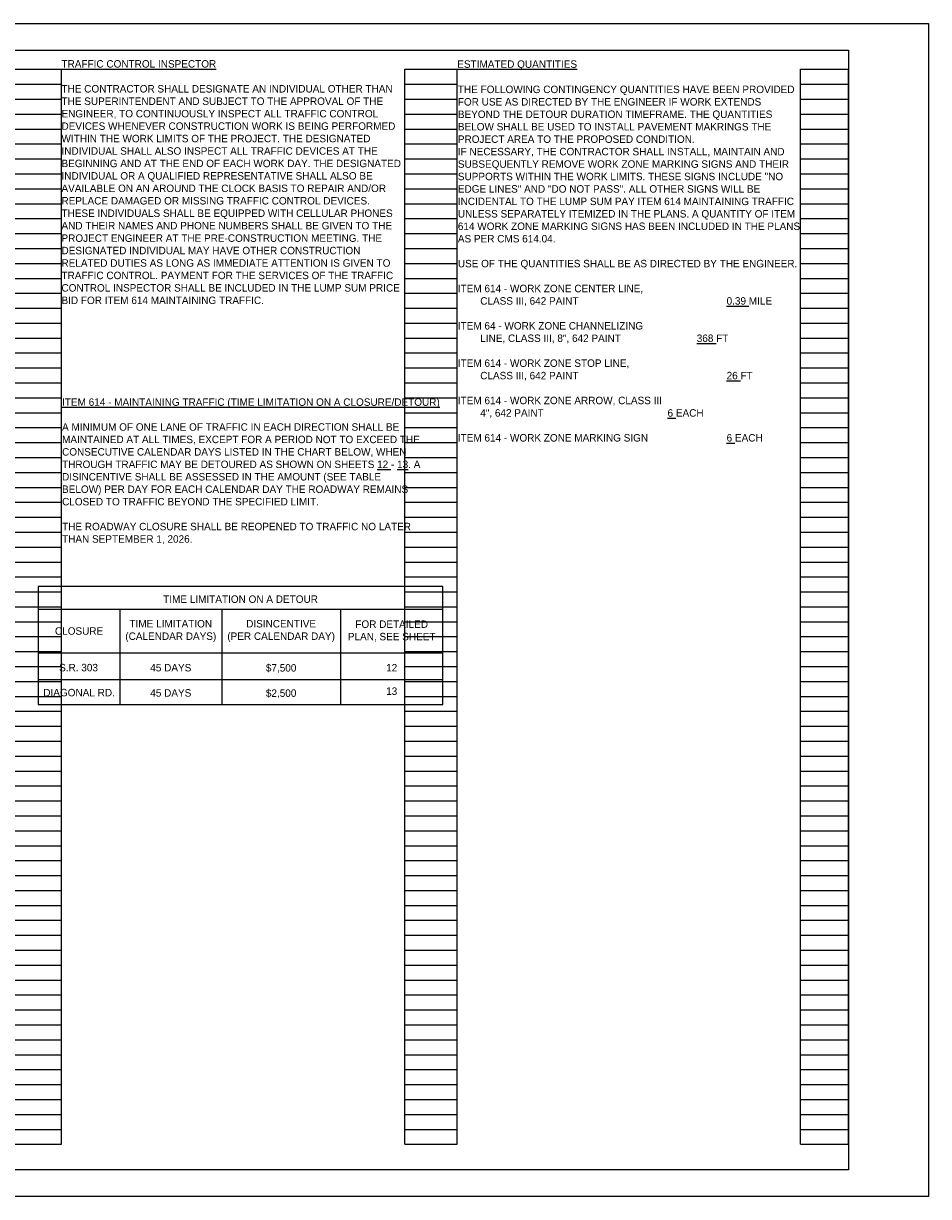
# Model space of a CAD drawing. Header units: feet. Extents: x 0 to 114, y -9 to 22.
# Tile 4 of 6: x 57 to 74, y 0 to 22. Entities that reach past the tile are written whole.
import ezdxf
from ezdxf.enums import TextEntityAlignment as Align

# ---------------------------------------------------------------- set-up
doc = ezdxf.new("R2010")
doc.units = ezdxf.units.FT
doc.header["$LTSCALE"] = 20
doc.header["$MEASUREMENT"] = 0
for name, color, linetype in [('0_Xref', 7, 'Continuous'), ('SH_Text', 7, 'Continuous'), ('TX_P_5', 7, 'Continuous')]:
    doc.layers.add(name, color=color, linetype=linetype)
doc.styles.add('Slanted-Normal', font='font31.shx', dxfattribs={"height": 0.14})

# ---------------------------------------------------------------- blocks, each defined once
blk = doc.blocks.new('4COL')
at = {"layer": 'Defpoints', "color": 3, "linetype": 'Continuous'}
for p, q in [((2, 0.98), (2, 21.14)), ((2, 21.14), (2.9, 21.14)), ((2.9, 0.98), (2.9, 21.14)), ((9.34, 0.98), (9.34, 21.14)), ((9.34, 21.14), (10.32, 21.14)), ((10.32, 0.98), (10.32, 21.14)), ((16.76, 0.98), (16.76, 21.14)), ((16.76, 21.14), (17.74, 21.14)), ((17.74, 0.98), (17.74, 21.14)), ((24.18, 0.98), (24.18, 21.14)), ((24.18, 21.14), (25.16, 21.14)), ((25.16, 0.98), (25.16, 21.14)), ((31.6, 0.98), (31.6, 21.14)), ((31.6, 21.14), (32.5, 21.14)), ((32.5, 0.98), (32.5, 21.14)), ((2, 20.86), (2.9, 20.86)), ((9.34, 20.86), (10.32, 20.86)), ((16.76, 20.86), (17.74, 20.86)), ((24.18, 20.86), (25.16, 20.86)), ((31.6, 20.86), (32.5, 20.86)), ((2, 20.58), (2.9, 20.58)), ((9.34, 20.58), (10.32, 20.58)), ((16.76, 20.58), (17.74, 20.58)), ((24.18, 20.58), (25.16, 20.58)), ((31.6, 20.58), (32.5, 20.58)), ((2, 20.3), (2.9, 20.3)), ((9.34, 20.3), (10.32, 20.3)), ((16.76, 20.3), (17.74, 20.3)), ((24.18, 20.3), (25.16, 20.3)), ((31.6, 20.3), (32.5, 20.3)), ((2, 20.02), (2.9, 20.02)), ((9.34, 20.02), (10.32, 20.02)), ((16.76, 20.02), (17.74, 20.02)), ((24.18, 20.02), (25.16, 20.02)), ((31.6, 20.02), (32.5, 20.02)), ((2, 19.74), (2.9, 19.74)), ((9.34, 19.74), (10.32, 19.74)), ((16.76, 19.74), (17.74, 19.74)), ((24.18, 19.74), (25.16, 19.74)), ((31.6, 19.74), (32.5, 19.74)), ((2, 19.46), (2.9, 19.46)), ((9.34, 19.46), (10.32, 19.46)), ((16.76, 19.46), (17.74, 19.46)), ((24.18, 19.46), (25.16, 19.46)), ((31.6, 19.46), (32.5, 19.46)), ((2, 19.18), (2.9, 19.18)), ((9.34, 19.18), (10.32, 19.18)), ((16.76, 19.18), (17.74, 19.18)), ((24.18, 19.18), (25.16, 19.18)), ((31.6, 19.18), (32.5, 19.18)), ((2, 18.9), (2.9, 18.9)), ((9.34, 18.9), (10.32, 18.9)), ((16.76, 18.9), (17.74, 18.9)), ((24.18, 18.9), (25.16, 18.9)), ((31.6, 18.9), (32.5, 18.9)), ((2, 18.62), (2.9, 18.62)), ((9.34, 18.62), (10.32, 18.62)), ((16.76, 18.62), (17.74, 18.62)), ((24.18, 18.62), (25.16, 18.62)), ((31.6, 18.62), (32.5, 18.62)), ((2, 18.34), (2.9, 18.34)), ((9.34, 18.34), (10.32, 18.34)), ((16.76, 18.34), (17.74, 18.34)), ((24.18, 18.34), (25.16, 18.34)), ((31.6, 18.34), (32.5, 18.34)), ((2, 18.06), (2.9, 18.06)), ((9.34, 18.06), (10.32, 18.06)), ((16.76, 18.06), (17.74, 18.06)), ((24.18, 18.06), (25.16, 18.06)), ((31.6, 18.06), (32.5, 18.06)), ((2, 17.78), (2.9, 17.78)), ((9.34, 17.78), (10.32, 17.78)), ((16.76, 17.78), (17.74, 17.78)), ((24.18, 17.78), (25.16, 17.78)), ((31.6, 17.78), (32.5, 17.78)), ((2, 17.5), (2.9, 17.5)), ((9.34, 17.5), (10.32, 17.5)), ((16.76, 17.5), (17.74, 17.5)), ((24.18, 17.5), (25.16, 17.5)), ((31.6, 17.5), (32.5, 17.5)), ((2, 17.22), (2.9, 17.22)), ((9.34, 17.22), (10.32, 17.22)), ((16.76, 17.22), (17.74, 17.22)), ((24.18, 17.22), (25.16, 17.22)), ((31.6, 17.22), (32.5, 17.22)), ((2, 16.94), (2.9, 16.94)), ((9.34, 16.94), (10.32, 16.94)), ((16.76, 16.94), (17.74, 16.94)), ((24.18, 16.94), (25.16, 16.94)), ((31.6, 16.94), (32.5, 16.94)), ((2, 16.66), (2.9, 16.66)), ((9.34, 16.66), (10.32, 16.66)), ((16.76, 16.66), (17.74, 16.66)), ((24.18, 16.66), (25.16, 16.66)), ((31.6, 16.66), (32.5, 16.66)), ((2, 16.38), (2.9, 16.38)), ((9.34, 16.38), (10.32, 16.38)), ((16.76, 16.38), (17.74, 16.38)), ((24.18, 16.38), (25.16, 16.38)), ((31.6, 16.38), (32.5, 16.38)), ((2, 16.1), (2.9, 16.1)), ((9.34, 16.1), (10.32, 16.1)), ((16.76, 16.1), (17.74, 16.1)), ((24.18, 16.1), (25.16, 16.1)), ((31.6, 16.1), (32.5, 16.1)), ((2, 15.82), (2.9, 15.82)), ((9.34, 15.82), (10.32, 15.82)), ((16.76, 15.82), (17.74, 15.82)), ((24.18, 15.82), (25.16, 15.82)), ((31.6, 15.82), (32.5, 15.82)), ((2, 15.54), (2.9, 15.54)), ((9.34, 15.54), (10.32, 15.54)), ((16.76, 15.54), (17.74, 15.54)), ((24.18, 15.54), (25.16, 15.54)), ((31.6, 15.54), (32.5, 15.54)), ((2, 15.26), (2.9, 15.26)), ((9.34, 15.26), (10.32, 15.26)), ((16.76, 15.26), (17.74, 15.26)), ((24.18, 15.26), (25.16, 15.26)), ((31.6, 15.26), (32.5, 15.26)), ((2, 14.98), (2.9, 14.98)), ((9.34, 14.98), (10.32, 14.98)), ((16.76, 14.98), (17.74, 14.98)), ((24.18, 14.98), (25.16, 14.98)), ((31.6, 14.98), (32.5, 14.98)), ((2, 14.7), (2.9, 14.7)), ((9.34, 14.7), (10.32, 14.7)), ((16.76, 14.7), (17.74, 14.7)), ((24.18, 14.7), (25.16, 14.7)), ((31.6, 14.7), (32.5, 14.7)), ((2, 14.42), (2.9, 14.42)), ((9.34, 14.42), (10.32, 14.42)), ((16.76, 14.42), (17.74, 14.42)), ((24.18, 14.42), (25.16, 14.42)), ((31.6, 14.42), (32.5, 14.42)), ((2, 14.14), (2.9, 14.14)), ((9.34, 14.14), (10.32, 14.14)), ((16.76, 14.14), (17.74, 14.14)), ((24.18, 14.14), (25.16, 14.14)), ((31.6, 14.14), (32.5, 14.14)), ((2, 13.86), (2.9, 13.86)), ((9.34, 13.86), (10.32, 13.86)), ((16.76, 13.86), (17.74, 13.86)), ((24.18, 13.86), (25.16, 13.86)), ((31.6, 13.86), (32.5, 13.86)), ((2, 13.58), (2.9, 13.58)), ((9.34, 13.58), (10.32, 13.58)), ((16.76, 13.58), (17.74, 13.58)), ((24.18, 13.58), (25.16, 13.58)), ((31.6, 13.58), (32.5, 13.58)), ((2, 13.3), (2.9, 13.3)), ((9.34, 13.3), (10.32, 13.3)), ((16.76, 13.3), (17.74, 13.3)), ((24.18, 13.3), (25.16, 13.3)), ((31.6, 13.3), (32.5, 13.3)), ((2, 13.02), (2.9, 13.02)), ((9.34, 13.02), (10.32, 13.02)), ((16.76, 13.02), (17.74, 13.02)), ((24.18, 13.02), (25.16, 13.02)), ((31.6, 13.02), (32.5, 13.02)), ((2, 12.74), (2.9, 12.74)), ((9.34, 12.74), (10.32, 12.74)), ((16.76, 12.74), (17.74, 12.74)), ((24.18, 12.74), (25.16, 12.74)), ((31.6, 12.74), (32.5, 12.74)), ((2, 12.46), (2.9, 12.46)), ((9.34, 12.46), (10.32, 12.46)), ((16.76, 12.46), (17.74, 12.46)), ((24.18, 12.46), (25.16, 12.46)), ((31.6, 12.46), (32.5, 12.46)), ((2, 12.18), (2.9, 12.18)), ((9.34, 12.18), (10.32, 12.18)), ((16.76, 12.18), (17.74, 12.18)), ((24.18, 12.18), (25.16, 12.18)), ((31.6, 12.18), (32.5, 12.18)), ((2, 11.9), (2.9, 11.9)), ((9.34, 11.9), (10.32, 11.9)), ((16.76, 11.9), (17.74, 11.9)), ((24.18, 11.9), (25.16, 11.9)), ((31.6, 11.9), (32.5, 11.9)), ((2, 11.62), (2.9, 11.62)), ((9.34, 11.62), (10.32, 11.62)), ((16.76, 11.62), (17.74, 11.62)), ((24.18, 11.62), (25.16, 11.62)), ((31.6, 11.62), (32.5, 11.62)), ((2, 11.34), (2.9, 11.34)), ((9.34, 11.34), (10.32, 11.34)), ((16.76, 11.34), (17.74, 11.34)), ((24.18, 11.34), (25.16, 11.34)), ((31.6, 11.34), (32.5, 11.34)), ((2, 11.06), (2.9, 11.06)), ((9.34, 11.06), (10.32, 11.06)), ((16.76, 11.06), (17.74, 11.06)), ((24.18, 11.06), (25.16, 11.06)), ((31.6, 11.06), (32.5, 11.06)), ((2, 10.78), (2.9, 10.78)), ((9.34, 10.78), (10.32, 10.78)), ((16.76, 10.78), (17.74, 10.78)), ((24.18, 10.78), (25.16, 10.78)), ((31.6, 10.78), (32.5, 10.78)), ((2, 10.5), (2.9, 10.5)), ((9.34, 10.5), (10.32, 10.5)), ((16.76, 10.5), (17.74, 10.5)), ((24.18, 10.5), (25.16, 10.5)), ((31.6, 10.5), (32.5, 10.5)), ((2, 10.22), (2.9, 10.22)), ((9.34, 10.22), (10.32, 10.22)), ((16.76, 10.22), (17.74, 10.22)), ((24.18, 10.22), (25.16, 10.22)), ((31.6, 10.22), (32.5, 10.22)), ((2, 9.94), (2.9, 9.94)), ((9.34, 9.94), (10.32, 9.94)), ((16.76, 9.94), (17.74, 9.94)), ((24.18, 9.94), (25.16, 9.94)), ((31.6, 9.94), (32.5, 9.94)), ((2, 9.66), (2.9, 9.66)), ((9.34, 9.66), (10.32, 9.66)), ((16.76, 9.66), (17.74, 9.66)), ((24.18, 9.66), (25.16, 9.66)), ((31.6, 9.66), (32.5, 9.66)), ((2, 9.38), (2.9, 9.38)), ((9.34, 9.38), (10.32, 9.38)), ((16.76, 9.38), (17.74, 9.38)), ((24.18, 9.38), (25.16, 9.38)), ((31.6, 9.38), (32.5, 9.38)), ((2, 9.1), (2.9, 9.1)), ((9.34, 9.1), (10.32, 9.1)), ((16.76, 9.1), (17.74, 9.1)), ((24.18, 9.1), (25.16, 9.1)), ((31.6, 9.1), (32.5, 9.1)), ((2, 8.82), (2.9, 8.82)), ((9.34, 8.82), (10.32, 8.82)), ((16.76, 8.82), (17.74, 8.82)), ((24.18, 8.82), (25.16, 8.82)), ((31.6, 8.82), (32.5, 8.82)), ((2, 8.54), (2.9, 8.54)), ((9.34, 8.54), (10.32, 8.54)), ((16.76, 8.54), (17.74, 8.54)), ((24.18, 8.54), (25.16, 8.54)), ((31.6, 8.54), (32.5, 8.54)), ((2, 8.26), (2.9, 8.26)), ((9.34, 8.26), (10.32, 8.26)), ((16.76, 8.26), (17.74, 8.26)), ((24.18, 8.26), (25.16, 8.26)), ((31.6, 8.26), (32.5, 8.26)), ((2, 7.98), (2.9, 7.98)), ((9.34, 7.98), (10.32, 7.98)), ((16.76, 7.98), (17.74, 7.98)), ((24.18, 7.98), (25.16, 7.98)), ((31.6, 7.98), (32.5, 7.98)), ((2, 7.7), (2.9, 7.7)), ((9.34, 7.7), (10.32, 7.7)), ((16.76, 7.7), (17.74, 7.7)), ((24.18, 7.7), (25.16, 7.7)), ((31.6, 7.7), (32.5, 7.7)), ((2, 7.42), (2.9, 7.42)), ((9.34, 7.42), (10.32, 7.42)), ((16.76, 7.42), (17.74, 7.42)), ((24.18, 7.42), (25.16, 7.42)), ((31.6, 7.42), (32.5, 7.42)), ((2, 7.14), (2.9, 7.14)), ((9.34, 7.14), (10.32, 7.14)), ((16.76, 7.14), (17.74, 7.14)), ((24.18, 7.14), (25.16, 7.14)), ((31.6, 7.14), (32.5, 7.14)), ((2, 6.86), (2.9, 6.86)), ((9.34, 6.86), (10.32, 6.86)), ((16.76, 6.86), (17.74, 6.86)), ((24.18, 6.86), (25.16, 6.86)), ((31.6, 6.86), (32.5, 6.86)), ((2, 6.58), (2.9, 6.58)), ((9.34, 6.58), (10.32, 6.58)), ((16.76, 6.58), (17.74, 6.58)), ((24.18, 6.58), (25.16, 6.58)), ((31.6, 6.58), (32.5, 6.58)), ((2, 6.3), (2.9, 6.3)), ((9.34, 6.3), (10.32, 6.3)), ((16.76, 6.3), (17.74, 6.3)), ((24.18, 6.3), (25.16, 6.3)), ((31.6, 6.3), (32.5, 6.3)), ((2, 6.02), (2.9, 6.02)), ((9.34, 6.02), (10.32, 6.02)), ((16.76, 6.02), (17.74, 6.02)), ((24.18, 6.02), (25.16, 6.02)), ((31.6, 6.02), (32.5, 6.02)), ((2, 5.74), (2.9, 5.74)), ((9.34, 5.74), (10.32, 5.74)), ((16.76, 5.74), (17.74, 5.74)), ((24.18, 5.74), (25.16, 5.74)), ((31.6, 5.74), (32.5, 5.74)), ((2, 5.46), (2.9, 5.46)), ((9.34, 5.46), (10.32, 5.46)), ((16.76, 5.46), (17.74, 5.46)), ((24.18, 5.46), (25.16, 5.46)), ((31.6, 5.46), (32.5, 5.46)), ((2, 5.18), (2.9, 5.18)), ((9.34, 5.18), (10.32, 5.18)), ((16.76, 5.18), (17.74, 5.18)), ((24.18, 5.18), (25.16, 5.18)), ((31.6, 5.18), (32.5, 5.18)), ((2, 4.9), (2.9, 4.9)), ((9.34, 4.9), (10.32, 4.9)), ((16.76, 4.9), (17.74, 4.9)), ((24.18, 4.9), (25.16, 4.9)), ((31.6, 4.9), (32.5, 4.9)), ((2, 4.62), (2.9, 4.62)), ((9.34, 4.62), (10.32, 4.62)), ((16.76, 4.62), (17.74, 4.62)), ((24.18, 4.62), (25.16, 4.62)), ((31.6, 4.62), (32.5, 4.62)), ((2, 4.34), (2.9, 4.34)), ((9.34, 4.34), (10.32, 4.34)), ((16.76, 4.34), (17.74, 4.34)), ((24.18, 4.34), (25.16, 4.34)), ((31.6, 4.34), (32.5, 4.34)), ((2, 4.06), (2.9, 4.06)), ((9.34, 4.06), (10.32, 4.06)), ((16.76, 4.06), (17.74, 4.06)), ((24.18, 4.06), (25.16, 4.06)), ((31.6, 4.06), (32.5, 4.06)), ((2, 3.78), (2.9, 3.78)), ((9.34, 3.78), (10.32, 3.78)), ((16.76, 3.78), (17.74, 3.78)), ((24.18, 3.78), (25.16, 3.78)), ((31.6, 3.78), (32.5, 3.78)), ((2, 3.5), (2.9, 3.5)), ((9.34, 3.5), (10.32, 3.5)), ((16.76, 3.5), (17.74, 3.5)), ((24.18, 3.5), (25.16, 3.5)), ((31.6, 3.5), (32.5, 3.5)), ((2, 3.22), (2.9, 3.22)), ((9.34, 3.22), (10.32, 3.22)), ((16.76, 3.22), (17.74, 3.22)), ((24.18, 3.22), (25.16, 3.22)), ((31.6, 3.22), (32.5, 3.22)), ((2, 2.94), (2.9, 2.94)), ((9.34, 2.94), (10.32, 2.94)), ((16.76, 2.94), (17.74, 2.94)), ((24.18, 2.94), (25.16, 2.94)), ((31.6, 2.94), (32.5, 2.94)), ((2, 2.66), (2.9, 2.66)), ((9.34, 2.66), (10.32, 2.66)), ((16.76, 2.66), (17.74, 2.66)), ((24.18, 2.66), (25.16, 2.66)), ((31.6, 2.66), (32.5, 2.66)), ((2, 2.38), (2.9, 2.38)), ((9.34, 2.38), (10.32, 2.38)), ((16.76, 2.38), (17.74, 2.38)), ((24.18, 2.38), (25.16, 2.38)), ((31.6, 2.38), (32.5, 2.38)), ((2, 2.1), (2.9, 2.1)), ((9.34, 2.1), (10.32, 2.1)), ((16.76, 2.1), (17.74, 2.1)), ((24.18, 2.1), (25.16, 2.1)), ((31.6, 2.1), (32.5, 2.1)), ((2, 1.82), (2.9, 1.82)), ((9.34, 1.82), (10.32, 1.82)), ((16.76, 1.82), (17.74, 1.82)), ((24.18, 1.82), (25.16, 1.82)), ((31.6, 1.82), (32.5, 1.82)), ((2, 1.54), (2.9, 1.54)), ((9.34, 1.54), (10.32, 1.54)), ((16.76, 1.54), (17.74, 1.54)), ((24.18, 1.54), (25.16, 1.54)), ((31.6, 1.54), (32.5, 1.54)), ((2, 1.26), (2.9, 1.26)), ((9.34, 1.26), (10.32, 1.26)), ((16.76, 1.26), (17.74, 1.26)), ((24.18, 1.26), (25.16, 1.26)), ((31.6, 1.26), (32.5, 1.26)), ((2, 0.98), (2.9, 0.98)), ((9.34, 0.98), (10.32, 0.98)), ((16.76, 0.98), (17.74, 0.98)), ((24.18, 0.98), (25.16, 0.98)), ((31.6, 0.98), (32.5, 0.98))]:
    blk.add_line(p, q, dxfattribs=at)
blk.add_point((0, 0), dxfattribs=at)

msp = doc.modelspace()

# ---------------------------------------------------------------- linework, layer by layer
at = {"layer": '0_Xref', "flags": 128}
for points in [[(39.753, 22), (73.753, 22), (73.753, 0), (39.753, 0)], [(41.753, 21.5), (72.253, 21.5), (72.253, 0.5), (41.753, 0.5)]]:
    msp.add_lwpolyline(points, close=True, dxfattribs=at)
at = {"layer": 'SH_Text', "flags": 128}
msp.add_lwpolyline([(57.057, 11.44), (57.057, 9.225), (64.644, 9.225), (64.644, 11.44)], close=True, dxfattribs=at)
for points in [[(57.057, 11.013), (64.644, 11.013)], [(58.588, 11.013), (58.588, 9.225)], [(60.497, 11.013), (60.497, 9.225)], [(62.726, 11.013), (62.726, 9.225)], [(57.057, 10.197), (64.644, 10.197)], [(57.057, 9.699), (64.644, 9.699)]]:
    msp.add_lwpolyline(points, dxfattribs=at)

# ---------------------------------------------------------------- block references
at = {"layer": '0_Xref'}
msp.add_blockref('4COL', (39.753, 0), dxfattribs=at)

# ---------------------------------------------------------------- texts
at = {"layer": 'SH_Text', "insert": (57.504, 14.969), "char_height": 0.14, "attachment_point": 1, "style": 'Slanted-Normal'}
msp.add_mtext_dynamic_manual_height_columns('{\\LITEM 614 - MAINTAINING TRAFFIC (TIME LIMITATION ON A CLOSURE/DETOUR)^J\\P}A MINIMUM OF ONE LANE OF TRAFFIC IN EACH DIRECTION SHALL BE MAINTAINED AT ALL TIMES, EXCEPT FOR A PERIOD NOT TO EXCEED THE CONSECUTIVE CALENDAR DAYS LISTED IN THE CHART BELOW, WHEN THROUGH TRAFFIC MAY BE DETOURED AS SHOWN ON SHEETS {\\L12} - {\\L13}. A DISINCENTIVE SHALL BE ASSESSED IN THE AMOUNT (SEE TABLE BELOW) PER DAY FOR EACH CALENDAR DAY THE ROADWAY REMAINS CLOSED TO TRAFFIC BEYOND THE SPECIFIED LIMIT.\\P\\PTHE ROADWAY CLOSURE SHALL BE REOPENED TO TRAFFIC NO LATER THAN SEPTEMBER 1, 2026.', width=6.71559, gutter_width=1, heights=[26.341], dxfattribs=at)
at = {"layer": 'TX_P_5', "style": 'Slanted-Normal'}
msp.add_text('TIME LIMITATION ON A DETOUR', height=0.14, dxfattribs=at).set_placement((60.851, 11.204), align=Align.MIDDLE_CENTER)
at = {"layer": 'TX_P_5', "char_height": 0.14, "style": 'Slanted-Normal'}
for s, insert, width, attachment_point in [('{\\LTRAFFIC CONTROL INSPECTOR\\P\\pxse1.15;}\\PTHE CONTRACTOR SHALL DESIGNATE AN INDIVIDUAL OTHER THAN THE SUPERINTENDENT AND SUBJECT TO THE APPROVAL OF THE ENGINEER, TO CONTINUOUSLY INSPECT ALL TRAFFIC CONTROL DEVICES WHENEVER CONSTRUCTION WORK IS BEING PERFORMED WITHIN THE WORK LIMITS OF THE PROJECT. THE DESIGNATED INDIVIDUAL SHALL ALSO INSPECT ALL TRAFFIC DEVICES AT THE BEGINNING AND AT THE END OF EACH WORK DAY. THE DESIGNATED INDIVIDUAL OR A QUALIFIED REPRESENTATIVE SHALL ALSO BE AVAILABLE ON AN AROUND THE CLOCK BASIS TO REPAIR AND/OR REPLACE DAMAGED OR MISSING TRAFFIC CONTROL DEVICES. THESE INDIVIDUALS SHALL BE EQUIPPED WITH CELLULAR PHONES AND THEIR NAMES AND PHONE NUMBERS SHALL BE GIVEN TO THE PROJECT ENGINEER AT THE PRE-CONSTRUCTION MEETING. THE DESIGNATED INDIVIDUAL MAY HAVE OTHER CONSTRUCTION RELATED DUTIES AS LONG AS IMMEDIATE ATTENTION IS GIVEN TO TRAFFIC CONTROL. PAYMENT FOR THE SERVICES OF THE TRAFFIC CONTROL INSPECTOR SHALL BE INCLUDED IN THE LUMP SUM PRICE BID FOR ITEM 614 MAINTAINING TRAFFIC. ', (57.493, 21.312), 6.44, 1), ('{\\LESTIMATED QUANTITIES}', (64.915, 21.308), 6.44, 1), ('\\pxse1.15,t3;THE FOLLOWING CONTINGENCY QUANTITIES HAVE BEEN PROVIDED FOR USE AS DIRECTED BY THE ENGINEER IF WORK EXTENDS BEYOND THE DETOUR DURATION TIMEFRAME. THE QUANTITIES BELOW SHALL BE USED TO INSTALL PAVEMENT MAKRINGS THE PROJECT AREA TO THE PROPOSED CONDITION.  \\PIF NECESSARY, THE CONTRACTOR SHALL INSTALL, MAINTAIN AND SUBSEQUENTLY REMOVE WORK ZONE MARKING SIGNS AND THEIR SUPPORTS WITHIN THE WORK LIMITS. THESE SIGNS INCLUDE "NO EDGE LINES" AND "DO NOT PASS". ALL OTHER SIGNS WILL BE INCIDENTAL TO THE LUMP SUM PAY ITEM 614 MAINTAINING TRAFFIC UNLESS SEPARATELY ITEMIZED IN THE PLANS. A QUANTITY OF ITEM 614 WORK ZONE MARKING SIGNS HAS BEEN INCLUDED IN THE PLANS AS PER CMS 614.04. \\P \\PUSE OF THE QUANTITIES SHALL BE AS DIRECTED BY THE ENGINEER. \\P\\P\\ps*;ITEM 614 - WORK ZONE CENTER LINE,^J^ICLASS III, 642 PAINT^I^I^I^I^I{\\L0.39} MILE\\P\\pse1.15;\\P\\ps*;ITEM 64 - WORK ZONE CHANNELIZING ^J^ILINE, CLASS III, 8", 642 PAINT^I^I^I{\\L368} FT\\P\\pse1.15;\\PITEM 614 - WORK ZONE STOP LINE,^J^ICLASS III, 642 PAINT^I^I^I^I  ^I{\\L26} FT\\P\\PITEM 614 - WORK ZONE ARROW, CLASS III^J^I4", 642 PAINT^I^I^I^I           {\\L6} EACH\\P\\PITEM 614 - WORK ZONE MARKING SIGN^I^I^I{\\L6} EACH', (64.926, 20.834), 6.44, 1), ('TIME LIMITATION\\P(CALENDAR DAYS)', (59.543, 10.605), 1.74647, 5), ('\\pxqc;DISINCENTIVE^J(PER CALENDAR DAY)', (61.612, 10.605), 2.09251, 5), ('\\pxqc;FOR DETAILED\\PPLAN, SEE SHEET', (63.685, 10.605), 1.7714, 5), ('CLOSURE', (57.823, 10.605), 0.89668, 5), ('\\pxi-3,l4,qc,t4;S.R. 303', (57.045, 9.99), 1.39598, 1), ('45 DAYS', (59.543, 9.917), 1.25891, 5), ('$7,500', (61.612, 9.902), 1.25891, 5), ('12', (63.685, 9.917), 1.25891, 5), ('DIAGONAL RD.', (57.823, 9.45), 1.49567, 5), ('45 DAYS', (59.543, 9.444), 2.06264, 5), ('$2,500', (61.612, 9.428), 1.25891, 5), ('13', (63.685, 9.477), 1.25891, 5)]:
    msp.add_mtext(s, dxfattribs=dict(at, insert=insert, width=width, attachment_point=attachment_point))

doc.saveas('drawing.dxf')
